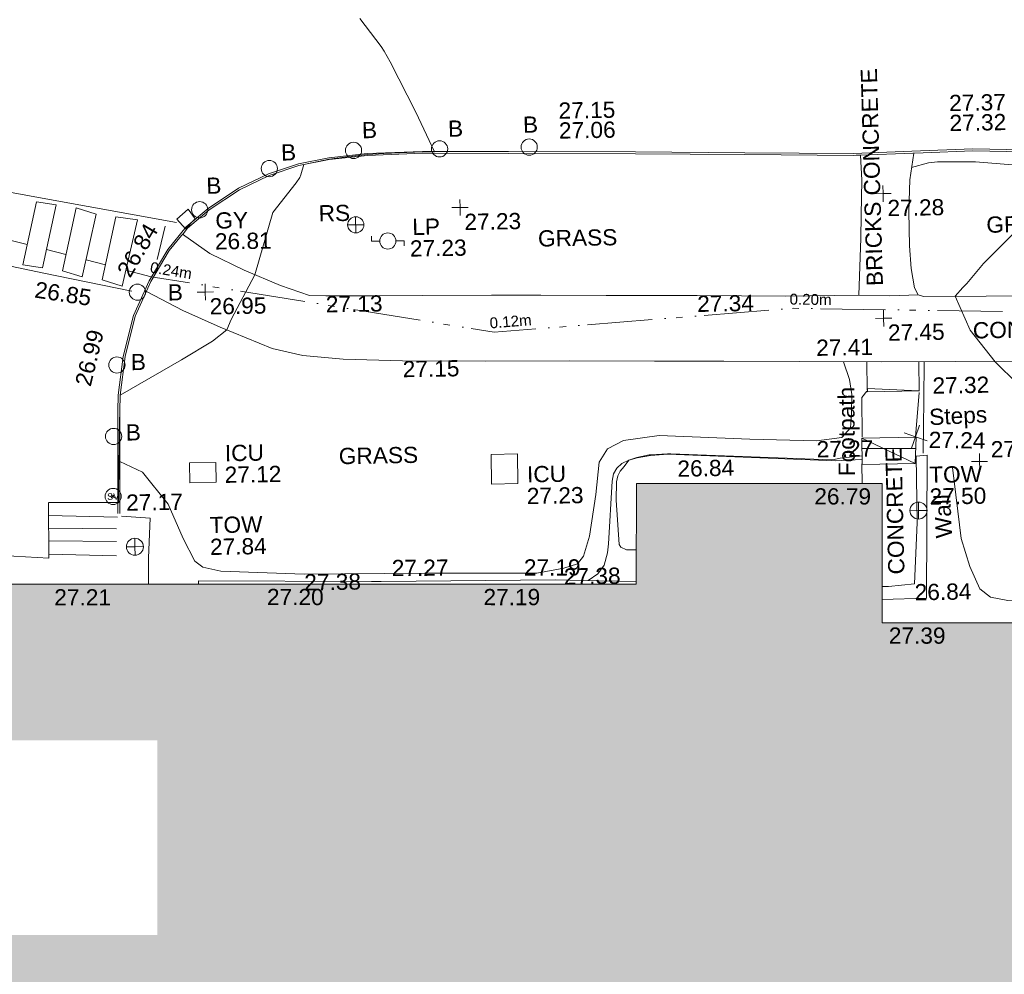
# Model space of a CAD drawing. Header units: millimetres. Extents: x -290717 to 520720, y -88450 to 287762.
# Tile 189 of 256: x -64079 to -41327, y 151616 to 173686. Entities that reach past the tile are written whole.
import ezdxf

# ---------------------------------------------------------------- set-up
doc = ezdxf.new("R2010")
doc.units = ezdxf.units.MM
doc.linetypes.add('IMPORT-UG_ELEC_STREET LIGHTING_QLB2 _2_', pattern=[2700, 1500, -300, 0, -250, 150, -300, 0, -200])
for name, color, linetype, lineweight, true_color in [('00_TOPO_FOOTPATH', 7, 'Continuous', 9, 0xa50000), ('00_TOPO_FURN_BOLLARD', 7, 'Continuous', 9, 0x666666), ('00_TOPO_FURN_LAMP_POST', 7, 'Continuous', 9, 0x666666), ('00_TOPO_FURN_SIGN', 7, 'Continuous', 9, 0x666666), ('00_TOPO_KERB_BOTTOM', 1, 'Continuous', 9, 0xff0000), ('00_TOPO_KERB_TOP', 7, 'Continuous', 9, 0xa500a5), ('00_TOPO_LEVEL_SPOT', 7, 'Continuous', 9, 0x666666), ('00_TOPO_ROAD_MARKING_WHITE_CONTINUOUS', 7, 'Continuous', 9, 0x999999), ('00_TOPO_SERV_GULLY', 7, 'Continuous', 9, 0x5252a5), ('00_TOPO_SERV_IC', 5, 'Continuous', 9, 0x0000ff), ('00_TOPO_SERV_STOP_VALVE', 7, 'Continuous', 9, 0x666666), ('00_TOPO_STEPS', 7, 'Continuous', 9, 0x666666), ('00_TOPO_TOP_OF_WALL', 7, 'Continuous', 9, 0x666666), ('00_TOPO_WALL', 7, 'Continuous', 9, 0x7c00a5), ('00_UAV_BUILDING_OUTLINE', 5, 'Continuous', 9, 0x0000ff), ('00_UAV_CONCRETE', 9, 'Continuous', 9, 0x808080), ('00_UAV_FOOTPATH', 7, 'Continuous', 9, 0xa50000), ('00_UAV_FORM_LINES', 7, 'Continuous', 9, 0x666666), ('00_UAV_STEPS', 7, 'Continuous', 9, 0x666666), ('00_UAV_WALL', 7, 'Continuous', 9, 0x7c00a5), ('01_DTM_CONTOUR_MJR', 7, 'Continuous', 9, 0x7f3f00), ('01_DTM_CONTOUR_MNR', 7, 'Continuous', 9, 0xa5a552), ('12333-PUM-2D-U-0001-C01 - Rev2_REVIT IMPORT_dwg', 7, 'Continuous', 9, 0x767676), ('A_RHA_Line', 7, 'Continuous', 9, 0x00a600), ('PUM-ELECTRIC-SL-QLB2', 7, 'IMPORT-UG_ELEC_STREET LIGHTING_QLB2 _2_', 9, 0xff7f7f)]:
    doc.layers.add(name, color=color, linetype=linetype, lineweight=lineweight, true_color=true_color)
for name, color, linetype, lineweight in [('00_TOPO_HAND_RAIL', 7, 'Continuous', 9), ('00_TOPO_PEDASTRIAN', 7, 'Continuous', 9), ('00_TOPO_SURFACE', 7, 'Continuous', 9), ('00_TOPO_SURVEY_TEXT', 7, 'Continuous', 9), ('A_RHA_Detail', 7, 'Continuous', 9), ('A_RHA_Text', 7, 'Continuous', 9), ('GEN-TEXT', 7, 'Continuous', 9)]:
    doc.layers.add(name, color=color, linetype=linetype, lineweight=lineweight)
doc.styles.add('Arial Narrow', font='ARIALN.TTF', dxfattribs={"height": 3000})
doc.styles.add('Arial_1', font='arial.ttf', dxfattribs={"height": 250})
doc.styles.add('Swis721 Lt BT', font='swissl.ttf', dxfattribs={"height": 400})
doc.styles.add('Swis721 Lt BT_2', font='swissl.ttf', dxfattribs={"height": 375})

# ---------------------------------------------------------------- blocks, each defined once
blk = doc.blocks.new('12333-PUM-2D-U-0001-C01 - Rev2_REVIT IMPORT_dwg_MSL_Bollard_2-2077182-Site Location Plan Existing')
at = {"layer": '00_TOPO_FURN_BOLLARD', "color": 254, "true_color": 0xcccccc}
blk.add_circle((0, 0), 62.5, dxfattribs=at)
blk = doc.blocks.new('12333-PUM-2D-U-0001-C01 - Rev2_REVIT IMPORT_dwg_MSL_Sluice_Valve_SYM-2077186-Site Location Plan Existing')
at = {"layer": '00_TOPO_SERV_STOP_VALVE', "color": 254, "true_color": 0xcccccc}
blk.add_circle((0, 0), 500, dxfattribs=at)
at = {"layer": '00_TOPO_SERV_STOP_VALVE', "insert": (0, 199), "char_height": 400, "width": 785.11, "attachment_point": 2, "line_spacing_factor": 1.005062, "style": 'Swis721 Lt BT'}
blk.add_mtext('SV', dxfattribs=at)
blk = doc.blocks.new('12333-PUM-2D-U-0001-C01 - Rev2_REVIT IMPORT_dwg_MSL_RoadSign_SYM-2077193-Site Location Plan Existing')
at = {"layer": '00_TOPO_FURN_SIGN', "color": 254, "true_color": 0xcccccc}
for p, q in [((-500, 0), (500, 0)), ((0, -500), (0, 500))]:
    blk.add_line(p, q, dxfattribs=at)
blk.add_circle((0, 0), 500, dxfattribs=at)
blk = doc.blocks.new('12333-PUM-2D-U-0001-C01 - Rev2_REVIT IMPORT_dwg_MSL_Lamp_Post_SYM-2077199-Site Location Plan Existing')
at = {"layer": '00_TOPO_FURN_LAMP_POST', "color": 254, "true_color": 0xcccccc, "flags": 128}
for points in [[(-500, 0), (-1000, 0), (-1000, 317)], [(500, 0), (1000, 0), (1000, -317)]]:
    blk.add_lwpolyline(points, dxfattribs=at)
at = {"layer": '00_TOPO_FURN_LAMP_POST', "color": 254, "true_color": 0xcccccc}
blk.add_circle((0, 0), 500, dxfattribs=at)
blk = doc.blocks.new('12333-PUM-2D-U-0001-C01 - Rev2_REVIT IMPORT_dwg_MM-2077200-Site Location Plan Existing')
at = {"layer": '00_TOPO_LEVEL_SPOT', "color": 254, "true_color": 0xcccccc, "flags": 128}
for points in [[(0, -500), (0, 0), (-500, 0)], [(500, 0), (0, 0), (0, 500)]]:
    blk.add_lwpolyline(points, dxfattribs=at)
blk = doc.blocks.new('12333-PUM-2D-U-0001-C01 - Rev2_REVIT IMPORT_dwg_TOW-2077202-Site Location Plan Existing')
at = {"layer": '00_TOPO_TOP_OF_WALL', "color": 254, "true_color": 0xcccccc, "flags": 128}
for points in [[(0, 525), (0, 0), (-525, 0)], [(525, 0), (0, 0), (0, -525)]]:
    blk.add_lwpolyline(points, dxfattribs=at)
at = {"layer": '00_TOPO_TOP_OF_WALL', "color": 254, "true_color": 0xcccccc}
blk.add_circle((0, 0), 525, dxfattribs=at)
blk = doc.blocks.new('12333-PUM-2D-U-0001-C01 - Rev2_REVIT IMPORT_dwg_MSL_Node_Linework_1-2077247-Site Location Plan Existing')
at = {"layer": '00_UAV_STEPS', "color": 254, "true_color": 0xcccccc, "flags": 128}
for points in [[(257, 705), (0, 0), (-705, 257)], [(705, -257), (0, 0), (-257, -705)]]:
    blk.add_lwpolyline(points, dxfattribs=at)
blk = doc.blocks.new('12333-PUM-2D-U-0001-C01 - Rev2_REVIT IMPORT_dwg_MGS62954_T2_Galway_ITM_3d_Rev1-2077680-Site Location Plan Existing')
at = {"layer": '00_TOPO_FOOTPATH', "color": 254, "true_color": 0xcccccc, "flags": 128}
for points in [[(533844599, 725725173), (533845220, 725724720), (533846010, 725724320), (533846840, 725723950), (533847510, 725723710), (533847880, 725723690), (533849110, 725723670), (533850110, 725723660), (533851710, 725723640), (533852850, 725723620), (533854360, 725723590), (533856460, 725723550), (533858510, 725723500), (533860200, 725723490), (533860270, 725724810), (533860286, 725725345), (533860310, 725726150), (533860290, 725726729)], [(533869858, 725726495), (533869902, 725725303), (533869649, 725723785), (533869490, 725723308), (533868540, 725723330), (533867280, 725723340), (533865700, 725723380), (533863140, 725723420), (533861690, 725723440), (533861570, 725723480), (533861490, 725723640), (533861420, 725724090), (533861390, 725724610), (533861390, 725725410), (533861420, 725726140), (533861528, 725726755)], [(533878092, 725717058), (533878120, 725719490), (533878120, 725721200), (533875100, 725721310), (533872490, 725721410), (533872510, 725721730), (533870460, 725721760), (533867830, 725721830), (533866000, 725721850), (533864230, 725721880), (533862410, 725721920), (533860700, 725721940), (533858810, 725721980), (533857050, 725722020), (533855450, 725722050), (533853490, 725722090), (533851550, 725722120), (533849630, 725722160), (533848260, 725722220), (533847330, 725722320), (533846620, 725722500), (533845430, 725723010), (533844570, 725723410), (533843739, 725723865)]]:
    blk.add_lwpolyline(points, dxfattribs=at)
at = {"layer": '00_TOPO_HAND_RAIL', "color": 254, "true_color": 0xcccccc, "flags": 128}
blk.add_lwpolyline([(533841390, 725719020), (533841380, 725717740), (533840020, 725717840), (533838780, 725717860), (533838760, 725718850), (533836500, 725719000), (533834390, 725719030), (533833420, 725719020)], dxfattribs=at)
at = {"layer": '00_TOPO_KERB_BOTTOM', "color": 254, "true_color": 0xcccccc, "flags": 128}
blk.add_lwpolyline([(533865648, 725726728), (533862893, 725726827), (533861481, 725726797), (533860130, 725726768), (533857623, 725726830), (533855094, 725726896), (533852163, 725726954), (533850174, 725726994), (533848899, 725726964), (533848012, 725726882), (533847303, 725726758), (533846609, 725726533), (533845907, 725726219), (533845200, 725725760), (533844688, 725725343), (533844250, 725724830), (533843809, 725724113), (533843432, 725723313), (533843180, 725722376), (533843045, 725721481), (533843035, 725721115), (533843008, 725719634), (533842997, 725719044), (533842996, 725718962), (533842992, 725718746)], dxfattribs=at)
at = {"layer": '00_TOPO_KERB_TOP', "color": 254, "true_color": 0xcccccc, "flags": 128}
blk.add_lwpolyline([(533865646, 725726685), (533862893, 725726785), (533861742, 725726760), (533861504, 725726755), (533860290, 725726729), (533860196, 725726727), (533860130, 725726726), (533857622, 725726787), (533855093, 725726853), (533852162, 725726911), (533850174, 725726951), (533848902, 725726922), (533848018, 725726839), (533847313, 725726717), (533846624, 725726494), (533845928, 725726181), (533845225, 725725725), (533844718, 725725313), (533844611, 725725187), (533844595, 725725169), (533844572, 725725142), (533844285, 725724805), (533843847, 725724093), (533843632, 725723636), (533843472, 725723298), (533843222, 725722368), (533843088, 725721477), (533843078, 725721114), (533843051, 725719633), (533843040, 725719044), (533843040, 725719016), (533843035, 725718745)], dxfattribs=at)
at = {"layer": '00_TOPO_PEDASTRIAN', "color": 254, "true_color": 0xcccccc}
for p, q in [((533840893, 725724533), (533841236, 725725981)), ((533841236, 725725981), (533841693, 725725904)), ((533841693, 725725904), (533841350, 725724457)), ((533841808, 725724380), (533842151, 725725828)), ((533842151, 725725828), (533842608, 725725676)), ((533842608, 725725676), (533842265, 725724228)), ((533842722, 725724152), (533843065, 725725600)), ((533843065, 725725600), (533843560, 725725523)), ((533843560, 725725523), (533843179, 725723999)), ((533840893, 725724533), (533841350, 725724457)), ((533841808, 725724380), (533842265, 725724228)), ((533842722, 725724152), (533843179, 725723999))]:
    blk.add_line(p, q, dxfattribs=at)
at = {"layer": '00_TOPO_ROAD_MARKING_WHITE_CONTINUOUS', "color": 254, "true_color": 0xcccccc}
blk.add_line((533844200, 725725370), (533844000, 725724600), dxfattribs=at)
at = {"layer": '00_TOPO_ROAD_MARKING_WHITE_CONTINUOUS', "color": 254, "true_color": 0xcccccc, "flags": 128}
for points in [[(533834240, 725727080), (533835470, 725727280), (533838560, 725726630), (533841450, 725726050), (533844460, 725725450)], [(533837090, 725725300), (533839370, 725724790), (533841340, 725724340), (533843400, 725723880)]]:
    blk.add_lwpolyline(points, dxfattribs=at)
at = {"layer": '00_TOPO_SERV_GULLY', "color": 254, "true_color": 0xcccccc}
for p, q in [((533844475, 725725523), (533844741, 725725752)), ((533844741, 725725752), (533844894, 725725523)), ((533844665, 725725295), (533844475, 725725523)), ((533844665, 725725295), (533844894, 725725523))]:
    blk.add_line(p, q, dxfattribs=at)
at = {"layer": '00_TOPO_SERV_IC', "color": 254, "true_color": 0xcccccc}
for p, q in [((533844665, 725719885), (533844665, 725719427)), ((533844665, 725719885), (533845275, 725719885)), ((533845275, 725719885), (533845275, 725719427)), ((533851637, 725719275), (533851637, 725719961)), ((533852247, 725719961), (533851637, 725719961)), ((533852247, 725719275), (533852247, 725719961)), ((533844665, 725719427), (533845275, 725719427)), ((533851637, 725719275), (533852247, 725719275))]:
    blk.add_line(p, q, dxfattribs=at)
at = {"layer": '00_TOPO_STEPS', "color": 254, "true_color": 0xcccccc}
for p, q in [((533841390, 725719026), (533842997, 725718999)), ((533841388, 725718728), (533842980, 725718662)), ((533841385, 725718431), (533842954, 725718395)), ((533841383, 725718142), (533842946, 725718097)), ((533841381, 725717834), (533842943, 725717764))]:
    blk.add_line(p, q, dxfattribs=at)
at = {"layer": '00_TOPO_SURFACE', "color": 254, "true_color": 0xcccccc, "flags": 128}
for points in [[(533860200, 725723490), (533860917, 725723467), (533861570, 725723480)], [(533859814, 725721959), (533859950, 725721550), (533860000, 725721200), (533859980, 725720750), (533859950, 725720430), (533859750, 725720210), (533859160, 725720140), (533857620, 725720210), (533855530, 725720330), (533854700, 725720230), (533854330, 725720040), (533854130, 725719740), (533854040, 725718990), (533853880, 725718030), (533853730, 725717570), (533853590, 725717400), (533853270, 725717300), (533852650, 725717200), (533850060, 725717240), (533847270, 725717270), (533845350, 725717370), (533844930, 725717470), (533844750, 725717610), (533844490, 725718140), (533844160, 725718940), (533843580, 725719690), (533843057, 725719945)], [(533861677, 725721929), (533861655, 725721046), (533861624, 725719812)]]:
    blk.add_lwpolyline(points, dxfattribs=at)
at = {"layer": '00_TOPO_WALL', "color": 254, "true_color": 0xcccccc, "flags": 128}
for points in [[(533860621, 725716747), (533860768, 725716746), (533861368, 725716796), (533861455, 725718215), (533861458, 725719746)], [(533843070, 725718686), (533843739, 725718628), (533843678, 725717708), (533843674, 725717101)]]:
    blk.add_lwpolyline(points, dxfattribs=at)
at = {"layer": '00_UAV_CONCRETE', "color": 254, "true_color": 0xcccccc, "flags": 128}
blk.add_lwpolyline([(533844825, 725717081), (533844827, 725717155), (533848826, 725717071), (533849043, 725717069), (533853077, 725717033), (533854042, 725716996), (533854941, 725716961)], dxfattribs=at)
at = {"layer": '00_UAV_FOOTPATH', "color": 254, "true_color": 0xcccccc}
for p, q in [((533860350, 725721304), (533860354, 725721947)), ((533861555, 725721930), (533861557, 725721251)), ((533861555, 725721221), (533861451, 725720197)), ((533860198, 725719138), (533860202, 725719595))]:
    blk.add_line(p, q, dxfattribs=at)
at = {"layer": '00_UAV_FOOTPATH', "color": 254, "true_color": 0xcccccc, "flags": 128}
blk.add_lwpolyline([(533860215, 725720221), (533860226, 725721127), (533860348, 725721274)], dxfattribs=at)
at = {"layer": '00_UAV_FORM_LINES', "color": 254, "true_color": 0xcccccc, "flags": 128}
for points in [[(533861470, 725726423), (533861859, 725726522), (533862068, 725726540), (533862948, 725726526), (533864563, 725726369), (533865134, 725726381), (533865494, 725726393), (533865704, 725726393), (533866375, 725726379), (533866684, 725726344), (533866856, 725726286), (533866992, 725726197), (533867036, 725726088), (533867096, 725725893), (533867118, 725725814), (533867217, 725725747), (533867334, 725725719), (533867634, 725725685), (533867918, 725725693), (533868058, 725725707), (533868194, 725725788), (533868278, 725725992), (533868304, 725726123), (533868409, 725726541)], [(533853830, 725717004), (533854058, 725717160), (533854208, 725717354), (533854290, 725717635), (533854317, 725717845), (533854424, 725719295), (533854456, 725719462), (533854535, 725719593), (533854658, 725719697), (533854818, 725719770), (533855013, 725719823), (533855320, 725719871), (533855719, 725719893), (533859582, 725719676), (533860204, 725719694)], [(533862295, 725719473), (533862468, 725717829), (533862655, 725717175), (533862872, 725716660), (533863121, 725716461), (533863517, 725716374), (533866836, 725716133), (533867134, 725716059), (533867302, 725715915), (533867394, 725715616), (533867311, 725710786), (533867144, 725705583)]]:
    blk.add_lwpolyline(points, dxfattribs=at)
at = {"layer": '00_UAV_STEPS', "color": 254, "true_color": 0xcccccc}
for p, q in [((533860362, 725721332), (533861543, 725721256)), ((533860362, 725721332), (533860362, 725721256)), ((533860362, 725721332), (533861543, 725721256)), ((533861543, 725721256), (533860362, 725721256)), ((533860210, 725720189), (533861467, 725720189)), ((533860210, 725720189), (533860210, 725719580)), ((533860210, 725720189), (533861429, 725719580)), ((533861467, 725720189), (533861429, 725719580)), ((533861445, 725719925), (533860209, 725719947)), ((533861429, 725719580), (533860210, 725719580))]:
    blk.add_line(p, q, dxfattribs=at)
at = {"layer": '00_UAV_WALL', "color": 254, "true_color": 0xcccccc, "flags": 128}
blk.add_lwpolyline([(533861458, 725719746), (533861710, 725719766), (533861643, 725716461), (533860616, 725716447)], dxfattribs=at)
at = {"layer": '01_DTM_CONTOUR_MJR', "color": 254, "true_color": 0xcccccc, "flags": 128}
blk.add_lwpolyline([(533863832, 725721383), (533863320, 725721900), (533862759, 725722638), (533862420, 725723430), (533862606, 725723628), (533862697, 725723721), (533863094, 725724175), (533863860, 725724915)], dxfattribs=at)
at = {"layer": '01_DTM_CONTOUR_MNR', "color": 254, "true_color": 0xcccccc, "flags": 128}
for points in [[(533842997, 725719001), (533843008, 725719001), (533843010, 725719040), (533843021, 725719423), (533843025, 725719630), (533843054, 725720567), (533843074, 725721112), (533843090, 725721480), (533844520, 725722274), (533845250, 725722687), (533845580, 725722950), (533845688, 725723182), (533846250, 725724210), (533846694, 725725641), (533847242, 725726319), (533847329, 725726437), (533847352, 725726498), (533847430, 725726740), (533848018, 725726848), (533848484, 725726903), (533848900, 725726940), (533849281, 725726957), (533850170, 725726981), (533850450, 725726980), (533850040, 725727902), (533849464, 725729072), (533849328, 725729324), (533849261, 725729431), (533848780, 725730090)], [(533860206, 725719777), (533859700, 725719732), (533859589, 725719709), (533859559, 725719703), (533859506, 725719700), (533855792, 725719902), (533855714, 725719903), (533855329, 725719890), (533855292, 725719886), (533855002, 725719830), (533854820, 725719770), (533854708, 725719629), (533854615, 725719522), (533854555, 725719418), (533854523, 725719279), (533854511, 725718856), (533854564, 725717828), (533854597, 725717763), (533854730, 725717700), (533854816, 725717702), (533854954, 725717700)]]:
    blk.add_lwpolyline(points, dxfattribs=at)
for name, p, xscale, yscale, zscale in [('12333-PUM-2D-U-0001-C01 - Rev2_REVIT IMPORT_dwg_MSL_Bollard_2-2077182-Site Location Plan Existing', (533848582, 725727043), 3, 3, 3), ('12333-PUM-2D-U-0001-C01 - Rev2_REVIT IMPORT_dwg_MSL_Bollard_2-2077182-Site Location Plan Existing', (533850571, 725727044), 3, 3, 3), ('12333-PUM-2D-U-0001-C01 - Rev2_REVIT IMPORT_dwg_MSL_Bollard_2-2077182-Site Location Plan Existing', (533852642, 725727049), 3, 3, 3), ('12333-PUM-2D-U-0001-C01 - Rev2_REVIT IMPORT_dwg_MSL_Bollard_2-2077182-Site Location Plan Existing', (533846630, 725726657), 3, 3, 3), ('12333-PUM-2D-U-0001-C01 - Rev2_REVIT IMPORT_dwg_MSL_Bollard_2-2077182-Site Location Plan Existing', (533845003, 725725734), 3, 3, 3), ('12333-PUM-2D-U-0001-C01 - Rev2_REVIT IMPORT_dwg_MM-2077200-Site Location Plan Existing', (533860800, 725725830), 0.375, 0.375, 0.375), ('12333-PUM-2D-U-0001-C01 - Rev2_REVIT IMPORT_dwg_MM-2077200-Site Location Plan Existing', (533851020, 725725680), 0.375, 0.375, 0.375), ('12333-PUM-2D-U-0001-C01 - Rev2_REVIT IMPORT_dwg_MSL_RoadSign_SYM-2077193-Site Location Plan Existing', (533848604, 725725322), 0.375, 0.375, 0.375), ('12333-PUM-2D-U-0001-C01 - Rev2_REVIT IMPORT_dwg_MSL_Lamp_Post_SYM-2077199-Site Location Plan Existing', (533849338, 725724935), 0.375, 0.375, 0.375), ('12333-PUM-2D-U-0001-C01 - Rev2_REVIT IMPORT_dwg_MSL_Bollard_2-2077182-Site Location Plan Existing', (533843532, 725723853), 3, 3, 3), ('12333-PUM-2D-U-0001-C01 - Rev2_REVIT IMPORT_dwg_MM-2077200-Site Location Plan Existing', (533845100, 725723830), 0.375, 0.375, 0.375), ('12333-PUM-2D-U-0001-C01 - Rev2_REVIT IMPORT_dwg_MM-2077200-Site Location Plan Existing', (533860760, 725722950), 0.375, 0.375, 0.375), ('12333-PUM-2D-U-0001-C01 - Rev2_REVIT IMPORT_dwg_MSL_Bollard_2-2077182-Site Location Plan Existing', (533843029, 725722179), 3, 3, 3), ('12333-PUM-2D-U-0001-C01 - Rev2_REVIT IMPORT_dwg_MSL_Bollard_2-2077182-Site Location Plan Existing', (533842923, 725720528), 3, 3, 3), ('12333-PUM-2D-U-0001-C01 - Rev2_REVIT IMPORT_dwg_MSL_Node_Linework_1-2077247-Site Location Plan Existing', (533861451, 725720197), 0.375, 0.375, 0.375), ('12333-PUM-2D-U-0001-C01 - Rev2_REVIT IMPORT_dwg_MM-2077200-Site Location Plan Existing', (533862920, 725719600), 0.375, 0.375, 0.375), ('12333-PUM-2D-U-0001-C01 - Rev2_REVIT IMPORT_dwg_MSL_Sluice_Valve_SYM-2077186-Site Location Plan Existing', (533842889, 725719141), 0.375, 0.375, 0.375), ('12333-PUM-2D-U-0001-C01 - Rev2_REVIT IMPORT_dwg_TOW-2077202-Site Location Plan Existing', (533861490, 725718490), 0.375, 0.375, 0.375), ('12333-PUM-2D-U-0001-C01 - Rev2_REVIT IMPORT_dwg_TOW-2077202-Site Location Plan Existing', (533843370, 725717970), 0.375, 0.375, 0.375)]:
    blk.add_blockref(name, p, dxfattribs=dict(xscale=xscale, yscale=yscale, zscale=zscale))
at = {"layer": '00_TOPO_FOOTPATH', "color": 251, "true_color": 0x666666, "char_height": 375, "width": 1495.9, "attachment_point": 1, "line_spacing_factor": 1.005062, "style": 'Swis721 Lt BT_2'}
for s, insert in [('27.13', (533847880, 725723685)), ('27.34', (533856460, 725723545)), ('27.41', (533859192, 725722481)), ('27.15', (533849630, 725722155))]:
    blk.add_mtext(s, dxfattribs=dict(at, insert=insert))
at = {"layer": '00_TOPO_FURN_BOLLARD', "char_height": 375, "width": 398.91, "attachment_point": 1, "line_spacing_factor": 1.005062, "style": 'Swis721 Lt BT_2'}
for insert in [(533852507, 725727757), (533848784, 725727695), (533850773, 725727695), (533846905, 725727212), (533845166, 725726474), (533844233, 725724022), (533843351, 725722427), (533843206, 725720802)]:
    blk.add_mtext('B', dxfattribs=dict(at, insert=insert))
at = {"layer": '00_TOPO_FURN_LAMP_POST', "char_height": 375, "attachment_point": 1, "line_spacing_factor": 1.005062, "style": 'Swis721 Lt BT_2'}
for s, insert, width in [('LP', (533849908, 725725438), 707.59), ('27.23', (533849845, 725724940), 1495.9)]:
    blk.add_mtext(s, dxfattribs=dict(at, insert=insert, width=width))
at = {"layer": '00_TOPO_FURN_SIGN', "insert": (533847750, 725725790), "char_height": 375, "width": 783.57, "attachment_point": 1, "line_spacing_factor": 1.005062, "style": 'Swis721 Lt BT_2'}
blk.add_mtext('RS', dxfattribs=at)
at = {"layer": '00_TOPO_KERB_BOTTOM', "color": 251, "true_color": 0x666666, "char_height": 375, "width": 1495.9, "attachment_point": 1, "line_spacing_factor": 1.005062, "style": 'Swis721 Lt BT_2'}
for s, insert in [('27.06', (533853335, 725727607)), ('27.32', (533862362, 725727625))]:
    blk.add_mtext(s, dxfattribs=dict(at, insert=insert))
at = {"layer": '00_TOPO_KERB_BOTTOM', "color": 251, "true_color": 0x666666, "insert": (533843048, 725724363), "char_height": 375, "width": 1495.9, "attachment_point": 1, "rotation": 58.4541, "line_spacing_factor": 1.005062, "style": 'Swis721 Lt BT_2'}
blk.add_mtext('26.84', dxfattribs=at)
at = {"layer": '00_TOPO_KERB_TOP', "color": 251, "true_color": 0x666666, "char_height": 375, "width": 1495.9, "attachment_point": 1, "line_spacing_factor": 1.005062, "style": 'Swis721 Lt BT_2'}
for s, insert in [('27.15', (533853335, 725728068)), ('27.37', (533862362, 725728086))]:
    blk.add_mtext(s, dxfattribs=dict(at, insert=insert))
at = {"layer": '00_TOPO_KERB_TOP', "color": 251, "true_color": 0x666666, "insert": (533842049, 725721768), "char_height": 375, "width": 1495.9, "attachment_point": 1, "rotation": 75.3591, "line_spacing_factor": 1.005062, "style": 'Swis721 Lt BT_2'}
blk.add_mtext('26.99', dxfattribs=at)
at = {"layer": '00_TOPO_LEVEL_SPOT', "char_height": 375, "width": 1495.9, "attachment_point": 1, "line_spacing_factor": 1.005062, "style": 'Swis721 Lt BT_2'}
for s, insert in [('27.28', (533860895, 725725683)), ('27.23', (533851115, 725725533)), ('26.95', (533845195, 725723683)), ('27.45', (533860855, 725722803)), ('27.45', (533863184, 725720064))]:
    blk.add_mtext(s, dxfattribs=dict(at, insert=insert))
at = {"layer": '00_TOPO_ROAD_MARKING_WHITE_CONTINUOUS', "color": 251, "true_color": 0x666666, "insert": (533841200, 725724144), "char_height": 375, "width": 1495.9, "attachment_point": 1, "rotation": 350.3304, "line_spacing_factor": 1.005062, "style": 'Swis721 Lt BT_2'}
blk.add_mtext('26.85', dxfattribs=at)
at = {"layer": '00_TOPO_SERV_GULLY', "color": 251, "true_color": 0x666666, "char_height": 375, "attachment_point": 1, "line_spacing_factor": 1.005062, "style": 'Swis721 Lt BT_2'}
for s, insert, width in [('GY', (533845361, 725725665), 821.56), ('26.81', (533845343, 725725182), 1495.9)]:
    blk.add_mtext(s, dxfattribs=dict(at, insert=insert, width=width))
at = {"layer": '00_TOPO_SERV_IC', "color": 251, "true_color": 0x666666, "char_height": 375, "attachment_point": 1, "line_spacing_factor": 1.005062, "style": 'Swis721 Lt BT_2'}
for s, insert, width in [('ICU', (533845487, 725720284), 1021.01), ('27.12', (533845473, 725719784), 1495.9), ('ICU', (533852459, 725719673), 1021.01), ('27.23', (533852446, 725719172), 1495.9)]:
    blk.add_mtext(s, dxfattribs=dict(at, insert=insert, width=width))
at = {"layer": '00_TOPO_SURFACE', "color": 251, "true_color": 0x666666, "char_height": 375, "width": 1495.9, "attachment_point": 1, "line_spacing_factor": 1.005062, "style": 'Swis721 Lt BT_2'}
for s, insert in [('27.32', (533861863, 725721561)), ('27.27', (533859160, 725720135)), ('27.38', (533847270, 725717265)), ('27.38', (533853270, 725717295))]:
    blk.add_mtext(s, dxfattribs=dict(at, insert=insert))
at = {"layer": '00_TOPO_SURVEY_TEXT', "color": 251, "true_color": 0x666666, "char_height": 375, "attachment_point": 1, "line_spacing_factor": 1.005062, "style": 'Swis721 Lt BT_2'}
for s, insert, width, rotation in [('BRICKS CONCRETE', (533860385, 725723696), 5617.94, 90.6165), ('CONCRETE', (533860766, 725717021), 3286.24, 90.3594)]:
    blk.add_mtext(s, dxfattribs=dict(at, insert=insert, width=width, rotation=rotation))
for s, insert, width in [('GRASS', (533863172, 725725258), 2018.28), ('GRASS', (533852808, 725725120), 2018.28), ('CONCRETE', (533862818, 725722820), 3286.24), ('GRASS', (533848118, 725720170), 2018.28)]:
    blk.add_mtext(s, dxfattribs=dict(at, insert=insert, width=width))
at = {"layer": '00_TOPO_TOP_OF_WALL', "char_height": 375, "attachment_point": 1, "line_spacing_factor": 1.005062, "style": 'Swis721 Lt BT_2'}
for s, insert, width in [('TOW', (533861751, 725719501), 1343.94), ('27.50', (533861751, 725718997), 1495.9), ('TOW', (533845106, 725718628), 1343.94), ('27.84', (533845106, 725718124), 1495.9)]:
    blk.add_mtext(s, dxfattribs=dict(at, insert=insert, width=width))
at = {"layer": '00_TOPO_WALL', "color": 251, "true_color": 0x666666, "char_height": 375, "width": 1495.9, "attachment_point": 1, "line_spacing_factor": 1.005062, "style": 'Swis721 Lt BT_2'}
for s, insert in [('27.17', (533843187, 725719181)), ('26.84', (533861368, 725716791))]:
    blk.add_mtext(s, dxfattribs=dict(at, insert=insert))
at = {"layer": '00_UAV_BUILDING_OUTLINE', "color": 251, "true_color": 0x666666, "char_height": 375, "width": 1495.9, "attachment_point": 1, "line_spacing_factor": 1.005062, "style": 'Swis721 Lt BT_2'}
for s, insert, rotation in [('26.84', (533855936, 725719742), 0.1921), ('26.79', (533859092, 725719048), 358.9762), ('27.21', (533841491, 725717021), 358.9762), ('27.20', (533846405, 725716943), 358.9762), ('27.19', (533851407, 725716854), 358.9762), ('27.39', (533860757, 725715800), 358.9762)]:
    blk.add_mtext(s, dxfattribs=dict(at, insert=insert, rotation=rotation))
at = {"layer": '00_UAV_CONCRETE', "color": 251, "true_color": 0x666666, "char_height": 375, "width": 1495.9, "attachment_point": 1, "line_spacing_factor": 1.005062, "style": 'Swis721 Lt BT_2'}
for s, insert, rotation in [('27.27', (533849298, 725717562), 359.4878), ('27.19', (533852352, 725717522), 359.081)]:
    blk.add_mtext(s, dxfattribs=dict(at, insert=insert, rotation=rotation))
at = {"layer": '00_UAV_FOOTPATH', "color": 251, "true_color": 0x666666, "insert": (533859659, 725719315), "char_height": 375, "width": 2436.18, "attachment_point": 1, "rotation": 89.29, "line_spacing_factor": 1.005062, "style": 'Swis721 Lt BT_2'}
blk.add_mtext('Footpath', dxfattribs=at)
at = {"layer": '00_UAV_STEPS', "char_height": 375, "attachment_point": 1, "line_spacing_factor": 1.005062, "style": 'Swis721 Lt BT_2'}
for s, insert, width, rotation in [('Steps', (533861768, 725720832), 1552.89, 1.945), ('27.24', (533861761, 725720310), 1495.9, 358.1535)]:
    blk.add_mtext(s, dxfattribs=dict(at, insert=insert, width=width, rotation=rotation))
at = {"layer": '00_UAV_WALL', "color": 251, "true_color": 0x666666, "insert": (533861881, 725717834), "char_height": 375, "width": 1130.24, "attachment_point": 1, "rotation": 91.5491, "line_spacing_factor": 1.005062, "style": 'Swis721 Lt BT_2'}
blk.add_mtext('Wall', dxfattribs=at)
blk = doc.blocks.new('12333-PUM-2D-U-0001-C01 - Rev2_REVIT IMPORT_dwg-1620468-Site Location Plan Existing')
at = {"layer": 'GEN-TEXT', "color": 253, "true_color": 0xaaaaaa}
for p, q in [((201765, 103255), (201836, 103326)), ((201836, 103255), (201765, 103326))]:
    blk.add_line(p, q, dxfattribs=at)
at = {"layer": 'PUM-ELECTRIC-SL-QLB2', "color": 254, "true_color": 0xffd4d4}
for p, q in [((199466, 109271), (199924, 109144)), ((200370, 109020), (200816, 108896)), ((201278, 108767), (201724, 108643))]:
    blk.add_line(p, q, dxfattribs=at)
at = {"layer": 'PUM-ELECTRIC-SL-QLB2', "color": 254, "true_color": 0xffd4d4, "flags": 128}
blk.add_lwpolyline([(202192, 108514), (202774, 108352), (210680, 106929), (217599, 107362), (225638, 107099), (232589, 106807), (239074, 106980), (239590, 106954)], dxfattribs=at)
blk.add_blockref('12333-PUM-2D-U-0001-C01 - Rev2_REVIT IMPORT_dwg_MGS62954_T2_Galway_ITM_3d_Rev1-2077680-Site Location Plan Existing', (-533641080, -725615854))
at = {"layer": 'PUM-ELECTRIC-SL-QLB2', "char_height": 250, "width": 1160.03, "attachment_point": 2, "line_spacing_factor": 0.941778, "style": 'Arial_1'}
for s, insert, rotation in [('0.24m', (203260, 108611), 349.7966), ('0.20m', (218006, 107686), 358.1262), ('0.12m', (211054, 107298), 3.581)]:
    blk.add_mtext(s, dxfattribs=dict(at, insert=insert, rotation=rotation))

msp = doc.modelspace()

# ---------------------------------------------------------------- hatches: boundary and pattern name
at = {"layer": 'A_RHA_Detail', "true_color": 0xc0c0c0}
h = msp.add_hatch(color=9, dxfattribs=at)
h.paths.add_polyline_path([(-80881, -68503), (-80401, -68483), (-80401, -62985), (-24475, -63009), (-24456, -50840), (-36623, -50832), (-36623, -44229), (-50959, -44214), (-50959, -42574), (-54564, -42571), (-54566, -45054), (-92409, -45027), (-92412, -49202), (-100062, -49202), (-100052, -64853), (-86121, -64853), (-86092, -62958), (-84861, -62958), (-84855, -68240), (-80871, -68240)])
h.paths.add_polyline_path([(-137239, -68462), (-132720, -68433), (-132847, -62850), (-130455, -62917), (-130498, -61356), (-117581, -61423), (-117492, -49184), (-125137, -49178), (-125134, -45033), (-163007, -45006), (-163007, -44090), (-163124, -44090), (-163123, -42384), (-166564, -42384), (-166565, -44044), (-193158, -44025), (-193195, -62864), (-137270, -62917), (-137254, -65680)])
h.paths.add_polyline_path([(120311, -32334), (120312, -31611), (133451, -31638), (133469, -19718), (121296, -19692), (121320, -8191), (112277, -8172), (112263, -14811), (78286, -14740), (78293, -8167), (76546, -8163), (69356, -8153), (69354, -9157), (68373, -9155), (68373, -13706), (69334, -13708), (69325, -16250), (66623, -16250), (66620, -17995), (65989, -17995), (65985, -19731), (57152, -19712), (57127, -31560), (70278, -31587), (70278, -32272), (78264, -32285), (78267, -31020), (112336, -31091), (112336, -32318), (119781, -32333)])
h.paths.add_polyline_path([(7504, -1791), (15482, -674), (15484, 148), (56188, 206), (56156, 14338), (18017, 14236), (17968, 34313), (21727, 34324), (21709, 40608), (18010, 40608), (17996, 45484), (9770, 45421), (3966, 45443), (3985, 14177), (1023, 14177), (-277, 14191), (-232, 5977), (-226, 194), (1220, 180), (7478, 143), (7489, -674)])
h.paths.add_polyline_path([(77756, 53), (77730, 1700), (94464, 1660), (94606, 17991), (88810, 18015), (88800, 14437), (69414, 14458), (69377, 100), (70761, 92)])
h.paths.add_polyline_path([(61252, 46454), (105775, 46473), (105768, 61853), (92285, 61853), (92309, 65784), (96107, 65768), (96060, 75209), (101085, 75072), (104988, 74765), (108404, 74364), (112009, 73787), (115645, 73050), (116891, 72762), (120209, 71893), (120865, 71704), (124136, 70670), (127436, 69481), (127820, 69395), (128274, 69332), (128732, 69307), (129190, 69320), (129645, 69372), (130095, 69461), (130535, 69588), (130963, 69751), (131376, 69950), (131771, 70182), (132163, 70461), (132496, 70742), (132821, 71065), (133117, 71414), (133384, 71787), (133617, 72179), (133817, 72591), (133983, 73018), (134112, 73458), (134204, 73907), (134258, 74362), (134273, 74820), (134251, 75277), (134190, 75731), (134091, 76179), (133955, 76617), (133783, 77041), (133576, 77450), (133336, 77840), (133064, 78209), (132762, 78554), (132432, 78872), (132077, 79161), (131698, 79420), (131300, 79646), (131094, 79746), (132146, 83110), (122788, 86283), (121604, 82800), (117096, 83871), (116842, 83526), (116121, 91222), (110238, 91274), (110194, 90435), (104988, 90486), (104973, 94310), (103746, 94310), (103840, 122852), (96365, 122932), (96350, 123952), (104556, 123902), (104607, 120249), (125503, 120134), (125662, 137657), (114480, 137699), (114382, 129150), (104644, 129188), (104578, 126217), (101184, 126159), (101265, 135959), (89967, 135989), (89928, 125824), (93631, 125841), (93581, 122932), (88697, 122905), (88679, 95739), (86378, 95739), (86378, 96178), (83280, 96201), (83274, 95736), (70170, 95733), (70166, 96272), (66675, 96257), (66655, 95756), (65785, 95756), (65888, 117471), (53473, 117488), (53434, 98570), (40649, 98570), (40610, 94406), (38854, 94410), (38849, 89464), (40612, 89518), (40665, 86258), (38372, 86306), (38370, 76901), (50938, 76944), (50923, 74599), (56485, 74589), (56485, 75195), (92465, 75233), (92646, 71767), (89811, 69363), (85313, 69361), (85313, 66907), (75210, 66903), (75210, 63816), (70819, 63816), (70819, 64253), (69457, 64253), (69456, 66902), (61303, 66899), (61305, 63970), (70500, 63970), (70500, 61853), (61246, 61849), (61252, 46455)])
h.paths.add_polyline_path([(-17153, 48569), (-17153, 60770), (-29363, 60775), (-29363, 67399), (-43507, 67405), (-43489, 69093), (-45766, 69109), (-45794, 67405), (-47272, 67404), (-47272, 66455), (-86005, 66469), (-86007, 60522), (-92663, 60522), (-92667, 50184), (-79752, 50180), (-79752, 48591), (-17158, 48569)])
h.paths.add_polyline_path([(-201056, 48629), (-138378, 48635), (-138378, 50133), (-125468, 50134), (-125469, 60566), (-132187, 60566), (-132187, 66533), (-170643, 66806), (-170643, 67739), (-200340, 67489), (-200349, 60828), (-201058, 60828), (-201057, 51102)])
h.paths.add_polyline_path([(-240052, 54769), (-239444, 54811), (-239187, 54842), (-238765, 54941), (-238382, 55122), (-237990, 55355), (-237269, 55936), (-237030, 56229), (-236793, 56569), (-236555, 57004), (-236433, 57267), (-236300, 57753), (-236251, 58017), (-236236, 58516), (-236233, 58988), (-236214, 59823), (-236364, 59821), (-236634, 60698), (-236392, 61432), (-236225, 61435), (-236202, 62638), (-232564, 62639), (-232564, 63049), (-232732, 63049), (-232860, 63458), (-232732, 63914), (-232561, 63914), (-232522, 70598), (-240629, 70599), (-240630, 72351), (-246413, 72347), (-246413, 70616), (-254450, 70619), (-254455, 70754), (-254470, 73192), (-263883, 73268), (-263902, 68261), (-263715, 68260), (-263553, 67820), (-263719, 67392), (-263914, 67392), (-263957, 58634), (-260181, 58611), (-260192, 56354), (-257185, 56339), (-257213, 57093), (-257339, 57093), (-257471, 57532), (-257339, 58062), (-257203, 58064), (-257174, 58599), (-256478, 58575), (-256478, 58789), (-256013, 58912), (-255397, 58781), (-255397, 58596), (-243810, 58586), (-243805, 58352), (-243741, 57885), (-243619, 57422), (-243424, 56944), (-243247, 56608), (-243003, 56250), (-242732, 55933), (-242372, 55603), (-242141, 55425), (-241805, 55217), (-241529, 55077), (-241101, 54917), (-240836, 54841), (-240453, 54789), (-240203, 54777)])
h.paths.add_polyline_path([(40277, 59895), (40329, 69197), (36589, 69218), (36619, 74674), (32264, 74687), (32233, 69156), (11917, 69270), (11967, 78219), (29088, 78123), (29143, 88141), (15719, 88216), (15733, 90590), (4594, 90652), (4525, 78265), (10097, 78234), (10077, 74773), (4548, 74804), (4466, 60107), (19126, 60025), (19140, 62528), (31739, 62457), (31725, 59943), (38370, 59906)])
h.paths.add_polyline_path([(-246083, 72334), (-246083, 72334), (-246208, 72334)])
h.paths.add_polyline_path([(-114575, 112178), (-114575, 112178), (-114707, 115802)])
h.paths.add_polyline_path([(-154700, 101760), (-114382, 101776), (-114382, 106927), (-113756, 106927), (-113758, 111847), (-114432, 111847), (-114432, 112178), (-114575, 112178), (-114579, 121707), (-123057, 121707), (-123069, 156453), (-119381, 156454), (-119381, 160166), (-115501, 160167), (-115503, 166207), (-132412, 166600), (-132412, 166666), (-135275, 166665), (-135275, 166628), (-135911, 166628), (-135911, 166352), (-152521, 166346), (-152518, 159143), (-150699, 159118), (-150756, 122561), (-151059, 122561), (-151061, 121302), (-154138, 121373), (-154138, 121865), (-154704, 121867), (-154689, 119352), (-154746, 119352), (-154746, 118722), (-160794, 118749), (-160794, 119411), (-163852, 119422), (-163855, 118762), (-167569, 118779), (-166635, 124395), (-166844, 124471), (-167569, 124708), (-168028, 124841), (-168631, 124991), (-169238, 125117), (-169850, 125220), (-170466, 125298), (-171089, 125352), (-171704, 125381), (-172325, 125386), (-172782, 125375), (-173402, 125337), (-174019, 125276), (-174634, 125190), (-175245, 125081), (-176047, 124896), (-176665, 124725), (-177045, 124609), (-177632, 124405), (-176665, 118819), (-177559, 118822), (-177662, 125263), (-176365, 126543), (-159462, 126320), (-157058, 128609), (-157061, 136153), (-158639, 137740), (-159352, 137740), (-161634, 140201), (-168728, 140257), (-171035, 137943), (-174184, 137943), (-176460, 140292), (-177342, 140292), (-177342, 140358), (-183429, 140356), (-185922, 137917), (-185922, 131757), (-186907, 131757), (-187725, 130810), (-187724, 127376), (-186481, 126305), (-186479, 122327), (-185176, 121059), (-180304, 121059), (-180304, 118802), (-193555, 118802), (-193555, 133118), (-192594, 133118), (-192594, 134201), (-192225, 134201), (-192226, 136615), (-192595, 136615), (-192595, 137734), (-193589, 137734), (-193589, 147475), (-193163, 147493), (-192607, 147551), (-192360, 147590), (-192200, 147617), (-191883, 147683), (-191569, 147762), (-191020, 147932), (-190951, 147956), (-190648, 148071), (-190350, 148198), (-190057, 148336), (-189770, 148486), (-189375, 148717), (-189133, 148873), (-188868, 149059), (-188610, 149255), (-188355, 149465), (-188080, 149714), (-187885, 149902), (-187538, 150274), (-187446, 150378), (-187241, 150629), (-187046, 150888), (-186862, 151154), (-186546, 151670), (-186524, 151707), (-163675, 151670), (-163688, 148134), (-157304, 148136), (-157304, 155760), (-157557, 155765), (-157556, 166678), (-187009, 166700), (-187013, 162054), (-188707, 162045), (-188706, 155022), (-188738, 154651), (-188799, 154283), (-188857, 154035), (-188966, 153679), (-189103, 153333), (-189266, 152998), (-189455, 152677), (-189645, 152421), (-189917, 152104), (-190213, 151809), (-190531, 151539), (-190869, 151294), (-191225, 151076), (-191598, 150887), (-192093, 150683), (-192485, 150570), (-192904, 150482), (-193187, 150441), (-193594, 150407), (-193595, 151460), (-205369, 151455), (-205354, 113350), (-207187, 113349), (-207184, 105991), (-205313, 105991), (-205311, 101770), (-175489, 101781), (-175489, 110890), (-154703, 110898), (-154701, 103310)])
h.paths.add_polyline_path([(193736, 113048), (208865, 114991), (208976, 114127), (216448, 115086), (216039, 118272), (232649, 120405), (233426, 114352), (240632, 115278), (239855, 121330), (256407, 123456), (257092, 118089), (264572, 119041), (261878, 138525), (259179, 138222), (259197, 137439), (254686, 136897), (255413, 131315), (240853, 129522), (239771, 137919), (240650, 138010), (240062, 142777), (239166, 142685), (237631, 151018), (266173, 154561), (271297, 142612), (276532, 144861), (274942, 148528), (302075, 160135), (300216, 164320), (301528, 164907), (300405, 167478), (299017, 166946), (295627, 174519), (294333, 177537), (287289, 174519), (289428, 169661), (272957, 162557), (271943, 164897), (267016, 162764), (268502, 159357), (265200, 157946), (226856, 153147), (227510, 148852), (228281, 141179), (227302, 141050), (227895, 136433), (228749, 136524), (229602, 128024), (217691, 126494), (217642, 126874), (215139, 126553), (215195, 126113), (215016, 126090), (214841, 127450), (192259, 124549), (193486, 114991)])
h.paths.add_polyline_path([(-78076, 117606), (-78076, 117610), (-78070, 129486), (-74723, 129478), (-74723, 125436), (-48016, 125380), (-47997, 135873), (-61198, 135902), (-74715, 135924), (-74724, 131865), (-78070, 131873), (-78063, 149550), (-58292, 149542), (-58292, 148946), (-37708, 148938), (-37708, 159740), (-44148, 159743), (-44148, 162961), (-49830, 162961), (-49831, 160632), (-78494, 160644), (-78494, 161615), (-78739, 161615), (-78692, 168188), (-90845, 168127), (-90963, 152687), (-89065, 152686), (-89080, 117610), (-78375, 117606)])
h.paths.add_polyline_path([(69255, 129236), (69260, 136168), (86068, 136131), (86009, 164703), (58790, 164724), (58790, 170119), (54460, 170122), (54457, 166153), (47042, 166159), (47041, 164669), (39173, 164675), (39173, 164079), (17015, 164095), (17002, 147267), (12660, 147267), (12654, 139138), (17031, 139135), (17025, 129935), (39191, 129919), (39191, 129258), (69014, 129236)])
h.paths.add_polyline_path([(39266, 139468), (33051, 139484), (33088, 153428), (39278, 153412), (39278, 152830), (43058, 152820), (43025, 140093), (39267, 140093)])
h.paths.add_polyline_path([(1980, 189123), (18699, 189180), (18678, 195254), (24349, 195273), (24335, 199551), (28830, 199566), (28798, 208816), (24335, 208806), (24334, 209113), (16812, 209088), (16807, 208844), (6772, 208809), (6797, 201489), (-8471, 201437), (-8471, 200429), (-11856, 200418), (-11824, 190892), (-7615, 190905), (-7615, 190171), (-4609, 190169), (-4608, 190917), (1973, 190939), (1977, 189837)])
h.paths.add_polyline_path([(-20506, 190640), (-20122, 206347), (-41550, 207015), (-41462, 210450), (-31391, 210152), (-31079, 223863), (-44305, 224231), (-44491, 211866), (-47510, 211943), (-47723, 203659), (-47076, 203635), (-47175, 199532), (-46801, 199520), (-46874, 195479), (-44600, 195425), (-44686, 192243), (-38074, 192136), (-38104, 191127), (-21538, 190669)])
h.paths.add_polyline_path([(16801, 195962), (9657, 196015), (9644, 199514), (11632, 199486), (11632, 203322), (16807, 203391), (16801, 195984)])
h.paths.add_polyline_path([(122085, 200536), (122088, 206386), (125211, 206386), (125211, 206646), (126203, 206646), (126203, 207041), (130401, 206979), (130444, 209883), (126203, 209946), (126203, 214624), (127365, 214624), (127365, 225380), (126160, 225380), (126207, 241475), (119483, 241496), (119479, 246182), (109944, 246175), (109953, 233033), (115001, 233033), (115000, 208653), (112026, 208653), (112024, 200539), (122025, 200536)])
h.paths.add_polyline_path([(30087, 200987), (38031, 201029), (38031, 202923), (38110, 202923), (38067, 208828), (38013, 208828), (38012, 209013), (30045, 208970), (30061, 205986)])
h.paths.add_polyline_path([(195986, 205662), (202897, 206052), (202677, 209946), (195766, 209555)])
h.paths.add_polyline_path([(-91652, 206393), (-79454, 206433), (-79629, 238246), (-68904, 238215), (-68919, 246314), (-68757, 246313), (-68755, 246639), (-79620, 246651), (-79607, 247344), (-82155, 247318), (-82155, 247488), (-91641, 247473), (-91639, 246846), (-131470, 246641), (-131470, 250160), (-142857, 250177), (-142864, 246220), (-165119, 246272), (-165040, 253908), (-178677, 253930), (-178700, 238177), (-138599, 238209), (-138548, 206628), (-126647, 206572), (-126667, 234826), (-124963, 234826), (-124969, 234688), (-91596, 234664), (-91651, 207156)])
h.paths.add_polyline_path([(142124, 209114), (152768, 209127), (152745, 227013), (142101, 226999), (142122, 210583)])
h.paths.add_polyline_path([(168999, 209275), (169027, 226860), (161687, 226877), (161648, 209291), (168847, 209275)])
h.paths.add_polyline_path([(49761, 218477), (49794, 223316), (41274, 223363), (41274, 223291), (32187, 223352), (32202, 225553), (20082, 225635), (20035, 218708), (31566, 218630), (31566, 218599), (49547, 218478)])
h.paths.add_polyline_path([(162362, 234154), (162367, 241590), (135261, 241631), (135249, 234198), (160249, 234157)])
h.paths.add_polyline_path([(176459, 246710), (176516, 252173), (168884, 252253), (168935, 257069), (164355, 257117), (164296, 251512), (164417, 251511), (164368, 246837), (172300, 246753)])

# ---------------------------------------------------------------- linework, layer by layer
at = {"layer": 'A_RHA_Line', "color": 7}
for p, q in [((-49830, 162964), (-49831, 160632)), ((-49223, 162963), (-49830, 162964)), ((-44223, 162961), (-49223, 162963)), ((-44147, 162961), (-44223, 162961)), ((-44148, 159743), (-44147, 162961)), ((-61868, 160637), (-66868, 160639)), ((-56868, 160635), (-61868, 160637)), ((-51868, 160633), (-56868, 160635)), ((-49831, 160632), (-51868, 160633)), ((-42501, 159742), (-44148, 159743)), ((-37703, 159740), (-42501, 159742))]:
    msp.add_line(p, q, dxfattribs=at)

# ---------------------------------------------------------------- block references
at = {"layer": '12333-PUM-2D-U-0001-C01 - Rev2_REVIT IMPORT_dwg', "color": 254, "linetype": 'IMPORT-UG_ELEC_STREET LIGHTING_QLB2 _2_', "true_color": 0xffd4d4, "rotation": 0.9999999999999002}
msp.add_blockref('12333-PUM-2D-U-0001-C01 - Rev2_REVIT IMPORT_dwg-1620468-Site Location Plan Existing', (-261895, 55870), dxfattribs=at)

# ---------------------------------------------------------------- next in the draw order: texts
at = {"layer": 'A_RHA_Text', "lineweight": 35, "insert": (-80167, 156278), "char_height": 3000, "width": 18518.98, "attachment_point": 1, "style": 'Arial Narrow', "bg_fill": 3, "box_fill_scale": 1.25, "bg_fill_color": 256, "bg_fill_true_color": 13158600, "bg_fill_transparency": 0}
msp.add_mtext('FINANCE', dxfattribs=at)

doc.saveas('drawing.dxf')
